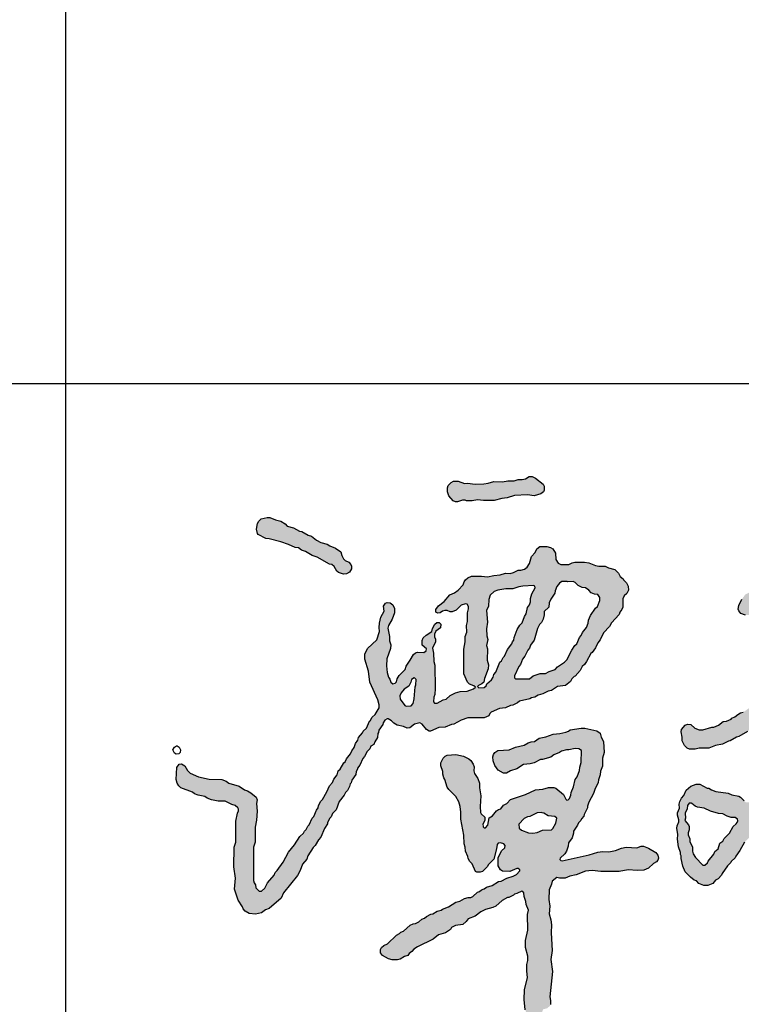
# Model space of a CAD drawing. Extents: x 427948 to 764348, y 274849 to 601549.
# Tile 189 of 212: x 761642 to 762520, y 466094 to 467292. Entities that reach past the tile are written whole.
import ezdxf

# ---------------------------------------------------------------- set-up
doc = ezdxf.new("R2010")
doc.units = 0
doc.header["$LTSCALE"] = 1000
doc.header["$MEASUREMENT"] = 0
doc.layers.get('0').update_dxf_attribs({"linetype": 'CONTINUOUS'})
doc.layers.add('PUB_TITLE', color=4, linetype='CONTINUOUS')

# ---------------------------------------------------------------- blocks, each defined once
blk = doc.blocks.new('谭文军')
at = {"linetype": 'Continuous'}
for points in [[(1125, 2635), (1145, 2632), (1165, 2638), (1173, 2644), (1175, 2649), (1175, 2661), (1172, 2667), (1149, 2685), (1139, 2690), (1130, 2690), (1119, 2683), (1109, 2681), (1097, 2681), (1085, 2677), (1066, 2677), (1049, 2674), (1023, 2675), (1006, 2670), (993, 2668), (967, 2667), (944, 2670), (935, 2669), (916, 2676), (902, 2676), (895, 2672), (886, 2663), (884, 2656), (884, 2644), (888, 2632), (901, 2617), (908, 2614), (914, 2614), (933.8, 2620.6), (941, 2617), (958, 2617), (974, 2620), (992, 2618), (1024, 2618), (1047, 2624), (1063, 2626), (1086, 2633)], [(436, 2475), (445, 2468), (457, 2464), (477, 2452), (492, 2447), (529, 2426), (536, 2425), (543, 2419), (551, 2405), (556, 2401), (571, 2396), (580, 2397), (589, 2402), (595, 2412), (595, 2420), (593, 2425), (587, 2432), (572.8, 2438.5), (566, 2452), (563, 2463), (547, 2474), (530, 2481), (522, 2486), (503, 2491), (490, 2498), (475, 2510), (465, 2513), (446, 2524), (439, 2525), (421, 2536), (402, 2541), (395, 2548), (382, 2556), (366, 2560), (349, 2567), (341, 2567), (323, 2563), (316, 2556), (312, 2549), (309, 2532), (312, 2518), (314, 2515), (337, 2503), (347, 2502), (382, 2493), (406, 2485), (426, 2476)], [(1874.1, 2272), (1889.1, 2262), (1896.5, 2250.3), (1895.1, 2237), (1887.1, 2227), (1880.1, 2225), (1873.1, 2218), (1869.1, 2205), (1867.1, 2186), (1869.1, 2182), (1878.1, 2176), (1887.1, 2176), (1892.1, 2178), (1912.1, 2193), (1918.1, 2200), (1921.1, 2209), (1927.1, 2217), (1939.1, 2227), (1942.1, 2236), (1944.1, 2271), (1937.1, 2294), (1930.1, 2300), (1926.1, 2311), (1915.1, 2321), (1905.1, 2325), (1900.1, 2330), (1890.1, 2336), (1882.1, 2338), (1874.1, 2343), (1863.1, 2346), (1848.1, 2347), (1845.1, 2347), (1833.1, 2345), (1815.1, 2345), (1790.1, 2340), (1780.1, 2335), (1770.1, 2321), (1760.1, 2302), (1758.1, 2291), (1760.1, 2286), (1767.1, 2278), (1781.1, 2273), (1814.1, 2274), (1831.1, 2280), (1841.1, 2281)]]:
    blk.add_hatch(color=256, dxfattribs=at).paths.add_polyline_path(points)
h = blk.add_hatch(color=256, dxfattribs=at)
h.paths.add_polyline_path([(846, 2122), (843, 2133), (842, 2158), (839, 2173), (848, 2193), (848, 2201), (843.3, 2212.1), (849, 2225), (863, 2235), (864, 2246), (859, 2251), (852, 2251), (846, 2246), (839, 2233), (837, 2224), (820, 2213), (811, 2205), (808, 2197), (808, 2183), (824.2, 2168), (813, 2160), (794, 2161), (788, 2159), (782, 2154), (772, 2137), (760, 2119), (757, 2109), (739, 2091), (733, 2081), (728.9, 2068.8), (719, 2066), (713, 2071), (710, 2080), (706, 2086), (702, 2100), (700, 2120), (701, 2141), (712, 2172), (713, 2184), (709, 2196), (709, 2209), (703.3, 2237.4), (717, 2261), (724, 2280), (724, 2293), (719, 2304), (711, 2310), (702, 2311), (697, 2309), (691, 2300), (693, 2285), (683, 2267), (679, 2249), (678, 2236), (679, 2224), (671, 2199), (643, 2172), (635, 2155), (635, 2140), (646, 2104), (650, 2071), (674, 2018), (678, 2003), (678, 1994), (666, 1974), (657, 1966), (651, 1955), (649, 1954), (640, 1933), (630, 1924), (628, 1919), (616, 1905), (614, 1897), (607, 1887), (603, 1875), (596, 1865), (592, 1856), (580, 1841), (576, 1831), (572, 1828), (561, 1809), (555, 1804), (552, 1792), (542, 1779), (538, 1769), (529, 1759), (521, 1741), (508, 1718), (503, 1713), (496, 1700), (495, 1693), (490, 1686), (482, 1667), (477, 1662), (468, 1642), (464, 1638), (459, 1628), (454, 1623), (451, 1617), (440, 1607), (424, 1582), (406, 1560), (389, 1530), (371, 1505), (365, 1499), (362, 1490), (342, 1467), (334, 1451), (320.3, 1438.7), (307, 1452), (306, 1461), (300, 1470), (300, 1575), (305, 1590), (305, 1635), (309, 1656), (311, 1683), (309, 1706), (311, 1717), (308, 1725), (292, 1738), (282, 1744), (273, 1747), (257, 1758), (226, 1767), (218, 1773), (205, 1778), (167, 1779), (135, 1786), (110, 1797), (102, 1805), (94, 1819), (84, 1825), (77, 1824), (70, 1814), (67, 1778), (71, 1767), (76, 1759), (82, 1753), (117, 1740), (123, 1735), (134, 1731), (154, 1727), (161, 1722), (174, 1717), (194, 1713), (215, 1713), (235, 1703), (245, 1700), (257.3, 1689.3), (252, 1677), (247, 1653), (247, 1590), (242, 1575), (241, 1516), (246, 1481), (243, 1448), (254, 1415), (267, 1395), (269, 1389), (275, 1382), (287, 1375), (306, 1373), (324, 1377), (336, 1386), (347, 1390), (383, 1421), (390, 1437), (433, 1489), (441, 1505), (448, 1524), (461, 1539), (464, 1549), (480, 1574), (486, 1580), (496, 1597), (503, 1605), (514, 1631), (523, 1645), (523, 1648), (529, 1661), (534, 1666), (538, 1676), (549, 1687), (558, 1712), (573, 1731), (577, 1739), (583, 1745), (589, 1757), (591, 1765), (594, 1768), (596, 1776), (608, 1793), (609.6, 1807.7), (620, 1821), (629, 1842), (634, 1848), (642, 1863), (650, 1871), (653, 1879), (662, 1884), (665, 1892), (673, 1905), (674, 1917), (676, 1920), (677, 1927), (689, 1944), (690, 1949), (697.5, 1961), (705, 1961), (715, 1955), (722, 1948), (733, 1942), (752, 1938), (763, 1933), (771, 1934), (785, 1945), (801, 1949), (808, 1945), (821, 1929), (829, 1924), (833, 1924), (858, 1935), (877, 1936), (896, 1944), (903, 1945), (925, 1957), (945, 1964), (994, 1964), (1008, 1970), (1012.2, 1979.8), (1040, 1992), (1058, 1994), (1074, 2001), (1081, 2002), (1095, 2009), (1101, 2014), (1132, 2021), (1137, 2024), (1147, 2026), (1157, 2032), (1171, 2036), (1187, 2044), (1197, 2046), (1215, 2058), (1239, 2061), (1254, 2073), (1258, 2081), (1265, 2088), (1268, 2089), (1283, 2106), (1289, 2118), (1296, 2124), (1302, 2133), (1315, 2157), (1319, 2160), (1329, 2174), (1336, 2190), (1343, 2199), (1353, 2220), (1371, 2239), (1377, 2250), (1401, 2275), (1403, 2282), (1409, 2290), (1412, 2297), (1412, 2327.5), (1424, 2338), (1429, 2348), (1428, 2360), (1423, 2370), (1414, 2379), (1413, 2382), (1404, 2389), (1399, 2399), (1387, 2410), (1368, 2415), (1358, 2420), (1334, 2420), (1309, 2430), (1296, 2432), (1267, 2432), (1259, 2430), (1249, 2425), (1219.5, 2425), (1210, 2440), (1209, 2459), (1201, 2472), (1194, 2476), (1183, 2479), (1162, 2479), (1153, 2472), (1148, 2461), (1137, 2449), (1131, 2428), (1121.1, 2412.4), (1105, 2408), (1097, 2408), (1083, 2401), (1073, 2398), (1058, 2399), (1042, 2394), (1023, 2392), (1004, 2388), (986, 2390), (956, 2390), (945, 2385), (938, 2379), (934, 2373), (931, 2364), (916, 2348), (905, 2340), (891, 2334), (874, 2314), (857, 2301), (849, 2290), (849, 2282), (855, 2279), (862, 2280), (871.8, 2287), (883, 2287), (892, 2283), (898, 2283), (910, 2288), (925, 2303), (941.8, 2308.2), (948.2, 2296.9), (944, 2280), (944, 2254), (941, 2242), (942, 2222), (937, 2209), (937, 2193), (933, 2170), (933, 2096), (944, 2071), (950, 2065), (963, 2060), (968, 2056), (962, 2051), (943, 2044), (922, 2043), (908, 2039), (892, 2031), (880, 2020), (871, 2018), (853, 2008), (841.7, 2008), (843, 2026), (846, 2034), (847, 2052)])
h.paths.add_polyline_path([(790, 2079), (789, 2063), (787, 2057), (784, 2021), (781, 2007), (775, 2000), (757.6, 1998.8), (742, 2020), (741, 2030), (745, 2039), (754, 2050), (768, 2059), (774, 2071), (776, 2079), (784.6, 2084.4)], flags=16)
h.paths.add_polyline_path([(987, 2066), (993, 2071), (995, 2082), (1006, 2111), (1007, 2123), (1003, 2137), (1004, 2171), (1001, 2181), (1005, 2200), (1002, 2211), (1001, 2232), (1004, 2252), (1001, 2287), (1007, 2300), (1008, 2320), (1012, 2333), (1024, 2344), (1035, 2348), (1059, 2352), (1081, 2352), (1099, 2358), (1111, 2360), (1146.6, 2362.2), (1148, 2355), (1138, 2337), (1134, 2323), (1134, 2308), (1125, 2296), (1121, 2277), (1116, 2269), (1109, 2250), (1102, 2243), (1094, 2230), (1085, 2206), (1084, 2198), (1080, 2193), (1078, 2187), (1065, 2169), (1055, 2149), (1051, 2145), (1046, 2135), (1041, 2131), (1029, 2101), (1023, 2094), (1019.8, 2081.3), (1002, 2066), (998.4, 2055.3), (978, 2054), (973, 2059)], flags=16)
h.paths.add_polyline_path([(1086, 2090), (1099, 2118), (1104, 2124), (1110, 2140), (1117, 2149), (1126, 2167), (1131, 2173), (1134, 2183), (1145, 2198), (1155, 2233), (1161, 2245), (1167, 2251), (1172, 2261), (1175, 2274), (1175, 2284), (1189, 2297), (1190, 2310), (1195, 2321), (1207, 2339), (1208, 2346), (1213, 2359), (1221, 2369), (1228, 2374), (1244, 2374), (1245, 2373), (1264.8, 2374.2), (1277, 2362), (1289, 2356), (1299, 2355), (1309, 2348), (1316, 2340), (1326, 2336), (1336, 2335), (1342, 2326), (1342, 2317), (1335, 2299), (1329, 2294), (1314, 2272), (1308, 2258), (1307, 2249), (1302, 2236), (1290, 2221), (1286, 2212), (1281, 2206), (1273, 2187), (1267, 2181), (1258, 2167), (1243, 2138), (1236, 2131), (1215, 2117), (1208, 2109), (1190, 2103), (1179, 2097), (1163, 2097), (1142, 2090), (1131, 2081), (1086, 2081)], flags=16)
h = blk.add_hatch(color=256, dxfattribs=at)
h.paths.add_polyline_path([(1886.1, 2030), (1868.1, 2025), (1860.1, 2021), (1842.1, 2017), (1826.1, 2007), (1803.1, 2000), (1799.1, 1996), (1790.1, 1992), (1774.1, 1981), (1766.1, 1979), (1757.1, 1974), (1748.1, 1967), (1739.1, 1963), (1737.1, 1960), (1723.1, 1954), (1713.1, 1953), (1699.1, 1942), (1685.1, 1936), (1679.1, 1936), (1652.1, 1928), (1641.1, 1928), (1628.1, 1933), (1616.1, 1944), (1606.1, 1945), (1599.1, 1942), (1588.1, 1929), (1587.1, 1922), (1590.1, 1906), (1590.1, 1895), (1597.1, 1881), (1605.1, 1873), (1612.1, 1870), (1629.1, 1870), (1641.1, 1873), (1670.1, 1873), (1690.1, 1881), (1711.1, 1885), (1729.1, 1894), (1734.1, 1895), (1753.1, 1906), (1760.1, 1908), (1787.1, 1923), (1791.1, 1927), (1814.1, 1936), (1830.1, 1947), (1838.1, 1950), (1844.1, 1955), (1860.1, 1960), (1875.1, 1968), (1900.1, 1974), (1907.1, 1980), (1918.1, 1985), (1927.1, 1986), (1935.1, 1992), (1947.1, 1998), (1963.1, 1998), (1968.8, 1983.8), (1951.1, 1933), (1944.1, 1926), (1942.1, 1921), (1929.1, 1909), (1925.1, 1903), (1922.1, 1894), (1913.1, 1880), (1902.1, 1857), (1879.1, 1828), (1875.1, 1818), (1861.1, 1803), (1854.1, 1787.4), (1842.1, 1777), (1839.1, 1769), (1832.1, 1762), (1827.1, 1753), (1824.1, 1743), (1795.4, 1710), (1781.1, 1710), (1766.1, 1725), (1760.1, 1728), (1739.1, 1732), (1728.1, 1737), (1691.1, 1742), (1678.1, 1747), (1670.1, 1752), (1665.1, 1752), (1643.1, 1764), (1632.1, 1764), (1616.1, 1758), (1602.1, 1746), (1595.1, 1730), (1588.1, 1722), (1583.1, 1712), (1581.1, 1704), (1582.1, 1692), (1576.1, 1678), (1576.1, 1671), (1581.2, 1653.4), (1575.1, 1639), (1574.1, 1632), (1577.1, 1613), (1576.1, 1599), (1579.1, 1576), (1585.1, 1559), (1585.1, 1553), (1587.1, 1549), (1587.1, 1541), (1592.1, 1518), (1599.1, 1501), (1615.1, 1484), (1626.1, 1475), (1633.1, 1473), (1640.1, 1465), (1655.1, 1459), (1667.1, 1459), (1682.1, 1465), (1690.1, 1475), (1698.1, 1479), (1708.1, 1490), (1710.1, 1496), (1726.1, 1519), (1736.1, 1529), (1737.1, 1532), (1749.1, 1543), (1751.1, 1548), (1764.1, 1565), (1778.1, 1590), (1795.1, 1607), (1802.1, 1617), (1810.1, 1625), (1818.1, 1630), (1829.1, 1631), (1855.1, 1624), (1877.1, 1621), (1899.1, 1615), (1913.1, 1609), (1920.1, 1604), (1943, 1598.9), (1962.1, 1588), (1971.1, 1579), (1992.1, 1569), (2005.1, 1568), (2017.1, 1570), (2030.1, 1566), (2059.1, 1561), (2078.1, 1560), (2094.1, 1557), (2121.1, 1557), (2128.1, 1555), (2169.1, 1560), (2192.1, 1566), (2202.6, 1573), (2218.1, 1573), (2226.1, 1578), (2232.1, 1584), (2249.1, 1589), (2269.1, 1592), (2285.1, 1601), (2294.1, 1603), (2311.1, 1614), (2322.1, 1618), (2347.1, 1639), (2354.1, 1652), (2353.1, 1663), (2343.1, 1672), (2334.1, 1673), (2329.1, 1671), (2320.1, 1663), (2311.1, 1662), (2301.1, 1657), (2279.1, 1642), (2259.1, 1638), (2244.1, 1633), (2234.1, 1633), (2217.1, 1623), (2207.1, 1624), (2170.1, 1620), (2123.1, 1619), (2064.1, 1627), (2041.1, 1638), (2033.1, 1639), (2018.1, 1645), (1999.1, 1647), (1983.1, 1653), (1977.1, 1657), (1950.1, 1664), (1921.1, 1675), (1903.1, 1677), (1874.1, 1685), (1867.1, 1685), (1858.3, 1691.3), (1866.1, 1703), (1869.1, 1711), (1890.1, 1737), (1898.1, 1743), (1903.1, 1755), (1914.1, 1767), (1916.1, 1776), (1922.1, 1782), (1927.1, 1791), (1942.1, 1806), (1969.1, 1852), (1989.1, 1880), (1994.1, 1891), (2008.1, 1906), (2014.1, 1920), (2015.1, 1926), (2022.1, 1937), (2029.1, 1958), (2038.1, 1973), (2040.1, 1982), (2041.1, 2006), (2048.1, 2031), (2045.1, 2044), (2039.1, 2051), (2032.1, 2055), (2000.1, 2058), (1987.1, 2058), (1970.1, 2055), (1963.1, 2052), (1941.1, 2047), (1931.1, 2047), (1908.1, 2042)])
h.paths.add_polyline_path([(1749.1, 1664), (1758.5, 1657.3), (1754.3, 1646.9), (1743.1, 1637), (1732.1, 1617), (1716.1, 1601), (1712.1, 1593), (1703.1, 1587), (1698.1, 1570), (1688.1, 1562), (1685.1, 1554), (1668.1, 1533), (1666.1, 1528), (1654.9, 1518.1), (1630.1, 1544), (1621.1, 1558.1), (1621.1, 1575), (1613.1, 1592), (1613.1, 1600), (1607, 1614.7), (1611.1, 1627), (1611.1, 1637), (1609.1, 1642), (1598.1, 1655), (1600.1, 1662), (1599.1, 1677), (1605.1, 1690), (1606.1, 1700), (1614.1, 1711.1), (1619.1, 1706), (1629.1, 1698), (1636.1, 1695), (1656.1, 1692), (1675.1, 1683), (1699.1, 1676), (1712.1, 1675), (1725.1, 1668), (1737.1, 1664)], flags=16)
h = blk.add_hatch(color=256, dxfattribs=at)
h.paths.add_polyline_path([(1133, 1825), (1145, 1828), (1164, 1838), (1170, 1838), (1195, 1846), (1204, 1853), (1221, 1860), (1227, 1864), (1242, 1868), (1249, 1868), (1268, 1872), (1279, 1871), (1287, 1866), (1286, 1829), (1282, 1815), (1281, 1805), (1274, 1786), (1268, 1778), (1263, 1756), (1256, 1739), (1255, 1731), (1249.7, 1717.7), (1241.7, 1715.7), (1233, 1733), (1210, 1752), (1204, 1754), (1188, 1754), (1171, 1749), (1149, 1747), (1119, 1733), (1074, 1718), (1062, 1706), (1052, 1701), (1044, 1690), (1037, 1688), (1031, 1684), (1019, 1669), (1009, 1663), (1005, 1641), (996.1, 1630.9), (987.5, 1639.5), (996, 1655), (996, 1665), (983.1, 1676.7), (982, 1697), (984, 1729), (980, 1753), (980, 1767), (975, 1781), (962.6, 1799.6), (964, 1816), (961, 1824), (954, 1835), (948, 1841), (932, 1849), (909, 1854), (883, 1852), (877, 1849), (871, 1843), (864, 1828), (864, 1819), (870, 1802), (870, 1794), (873, 1783), (876, 1778), (883, 1755), (888, 1748), (909, 1727), (918, 1711), (922, 1697), (924, 1680), (924, 1659), (933, 1611), (934, 1585), (937, 1575), (938, 1563), (945, 1547), (946, 1541), (951, 1532), (958, 1525), (968, 1502), (972, 1500), (982, 1500), (989, 1502), (1003, 1516), (1007, 1523), (1023, 1539), (1031, 1570), (1033.6, 1586.7), (1043, 1588), (1057.5, 1583.6), (1056, 1573), (1046, 1564), (1036, 1543), (1036, 1519), (1043, 1507), (1049, 1503), (1072, 1502), (1095.6, 1512.1), (1103.5, 1505.8), (1092, 1492), (1082, 1487), (1062, 1481), (1045, 1472), (1037, 1471), (1018, 1459), (1001, 1454), (994, 1449), (986, 1446), (980, 1441), (974, 1439), (956.8, 1423), (946, 1423), (935, 1420), (921, 1412), (909, 1409), (887, 1395), (869, 1388), (865, 1385), (853, 1382), (840, 1374), (834, 1373), (821, 1366), (815, 1361), (807, 1358), (798, 1350), (788, 1345), (781, 1344), (772, 1340), (752, 1322), (744, 1319), (740, 1315), (730, 1310), (703, 1284), (692, 1279), (685, 1273), (682, 1267), (682, 1257), (688, 1249), (706, 1239), (717, 1236), (734, 1236), (742, 1238), (755, 1246), (765, 1249), (769, 1255), (777, 1261), (783, 1268), (794, 1275), (841, 1298), (857, 1311), (878, 1317), (893, 1327), (896, 1333), (908, 1339), (930, 1342), (940, 1351), (946, 1359), (967, 1367), (984, 1380), (998, 1387), (1020, 1393), (1029, 1397), (1048, 1414), (1065, 1423), (1069, 1423), (1083, 1430), (1086, 1433), (1093, 1435), (1109.7, 1442.8), (1114, 1437), (1115, 1426), (1120, 1411), (1121, 1402), (1128, 1385), (1125, 1372), (1126, 1325), (1119, 1294), (1119, 1273), (1126, 1247), (1126, 1234), (1123, 1222), (1123, 1202), (1125, 1183), (1116, 1145), (1115, 1116), (1118, 1085), (1124, 1070), (1138, 1058), (1149, 1056), (1156, 1058), (1160, 1061), (1167, 1073), (1171.6, 1086.9), (1184, 1090), (1192, 1097), (1194, 1101), (1194, 1113), (1192, 1124), (1200, 1201), (1195, 1237), (1199, 1264), (1196, 1317), (1197, 1341), (1195, 1356), (1190, 1374), (1192, 1397), (1189, 1417), (1190, 1446), (1197, 1463), (1199, 1472), (1213, 1483), (1221, 1481), (1238, 1481), (1252, 1487), (1271, 1491), (1299, 1503), (1319, 1505), (1345, 1502), (1401, 1502), (1428, 1507), (1455, 1505), (1475, 1506), (1489, 1512), (1504, 1526), (1513, 1531), (1517, 1536), (1519, 1542), (1517, 1551), (1511, 1559), (1489, 1572), (1474, 1578), (1467, 1578), (1454, 1573), (1422, 1575), (1408, 1572), (1389, 1565), (1369, 1561), (1350, 1562), (1336, 1560), (1310, 1552), (1226.5, 1533.5), (1220.4, 1539.6), (1237, 1555), (1242, 1563), (1247, 1578), (1248, 1588), (1259, 1603), (1263, 1617), (1263, 1623), (1275, 1641), (1278, 1648), (1285, 1655), (1287, 1660), (1294, 1668), (1295, 1673), (1305, 1693), (1305, 1698), (1309, 1710), (1323, 1736), (1327, 1748), (1337, 1769), (1338, 1777), (1343, 1792), (1344, 1803), (1350, 1818), (1350, 1843), (1355, 1860), (1353, 1893), (1346, 1906), (1343, 1918), (1333, 1925), (1297, 1933), (1286, 1933), (1253, 1928), (1248, 1924), (1240, 1921), (1222, 1917), (1202, 1915), (1180, 1907), (1160, 1903), (1146, 1893), (1136, 1892), (1127, 1889), (1115, 1882), (1089, 1876), (1070, 1868), (1035, 1866), (1026, 1860), (1022, 1854), (1020, 1847), (1021, 1834), (1026, 1820), (1036, 1806), (1052, 1797), (1061, 1797), (1074, 1804), (1093, 1810), (1113, 1823)])
h.paths.add_polyline_path([(1154, 1678), (1170.5, 1679.2), (1187, 1669), (1207, 1667), (1213, 1662), (1210, 1647), (1198.8, 1627.1), (1170, 1626), (1154, 1619), (1141, 1617), (1128, 1618), (1107, 1626), (1100, 1632), (1099, 1644), (1115, 1661), (1125, 1666), (1132, 1667)], flags=16)
for points in [[(1130, 2690), (1139, 2690), (1149, 2685), (1172, 2667), (1175, 2661), (1175, 2649), (1173, 2644), (1165, 2638), (1145, 2632), (1125, 2635), (1086, 2633), (1063, 2626), (1047, 2624), (1024, 2618), (992, 2618), (974, 2620), (958, 2617), (941, 2617), (937, 2619), (929, 2619), (914, 2614), (908, 2614), (901, 2617), (888, 2632), (884, 2644), (884, 2656), (886, 2663), (895, 2672), (902, 2676), (916, 2676), (935, 2669), (944, 2670), (967, 2667), (993, 2668), (1006, 2670), (1023, 2675), (1049, 2674), (1066, 2677), (1085, 2677), (1097, 2681), (1109, 2681), (1119, 2683), (1130, 2690)], [(341, 2567), (349, 2567), (366, 2560), (382, 2556), (395, 2548), (402, 2541), (421, 2536), (439, 2525), (446, 2524), (465, 2513), (475, 2510), (490, 2498), (503, 2491), (522, 2486), (530, 2481), (547, 2474), (563, 2463), (566, 2452), (571, 2442), (576, 2437), (587, 2432), (593, 2425), (595, 2420), (595, 2412), (589, 2402), (580, 2397), (571, 2396), (556, 2401), (551, 2405), (543, 2419), (536, 2425), (529, 2426), (492, 2447), (477, 2452), (457, 2464), (445, 2468), (436, 2475), (426, 2476), (406, 2485), (382, 2493), (347, 2502), (337, 2503), (314, 2515), (312, 2518), (309, 2532), (312, 2549), (316, 2556), (323, 2563), (341, 2567)], [(1162, 2479), (1183, 2479), (1194, 2476), (1201, 2472), (1209, 2459), (1210, 2440), (1217, 2429), (1225, 2425), (1249, 2425), (1259, 2430), (1267, 2432), (1296, 2432), (1309, 2430), (1329, 2422), (1339, 2420), (1358, 2420), (1368, 2415), (1387, 2410), (1399, 2399), (1404, 2389), (1413, 2382), (1414, 2379), (1423, 2370), (1428, 2360), (1429, 2348), (1424, 2338), (1416, 2331), (1412, 2322), (1412, 2297), (1409, 2290), (1403, 2282), (1401, 2275), (1377, 2250), (1371, 2239), (1353, 2220), (1343, 2199), (1336, 2190), (1329, 2174), (1319, 2160), (1315, 2157), (1302, 2133), (1296, 2124), (1289, 2118), (1283, 2106), (1268, 2089), (1265, 2088), (1258, 2081), (1254, 2073), (1239, 2061), (1215, 2058), (1197, 2046), (1187, 2044), (1171, 2036), (1157, 2032), (1147, 2026), (1137, 2024), (1132, 2021), (1101, 2014), (1095, 2009), (1081, 2002), (1074, 2001), (1058, 1994), (1040, 1992), (1015, 1981), (1011, 1977), (1008, 1970), (994, 1964), (945, 1964), (925, 1957), (903, 1945), (896, 1944), (877, 1936), (858, 1935), (833, 1924), (829, 1924), (821, 1929), (808, 1945), (801, 1949), (785, 1945), (771, 1934), (763, 1933), (752, 1938), (733, 1942), (722, 1948), (715, 1955), (705, 1961), (702, 1961), (695, 1957), (690, 1949), (689, 1944), (677, 1927), (676, 1920), (674, 1917), (673, 1905), (665, 1892), (662, 1884), (653, 1879), (650, 1871), (642, 1863), (634, 1848), (629, 1842), (620, 1821), (613, 1812), (613, 1809), (609, 1802), (608, 1793), (596, 1776), (594, 1768), (591, 1765), (589, 1757), (583, 1745), (577, 1739), (573, 1731), (558, 1712), (549, 1687), (538, 1676), (534, 1666), (529, 1661), (523, 1648), (523, 1645), (514, 1631), (503, 1605), (496, 1597), (486, 1580), (480, 1574), (464, 1549), (461, 1539), (448, 1524), (441, 1505), (433, 1489), (390, 1437), (383, 1421), (347, 1390), (336, 1386), (324, 1377), (306, 1373), (287, 1375), (275, 1382), (269, 1389), (267, 1395), (254, 1415), (243, 1448), (246, 1481), (241, 1516), (242, 1575), (247, 1590), (247, 1653), (252, 1677), (255, 1684), (255, 1689), (253, 1693), (245, 1700), (235, 1703), (215, 1713), (194, 1713), (174, 1717), (161, 1722), (154, 1727), (134, 1731), (123, 1735), (117, 1740), (82, 1753), (76, 1759), (71, 1767), (67, 1778), (70, 1814), (77, 1824), (84, 1825), (94, 1819), (102, 1805), (110, 1797), (135, 1786), (167, 1779), (205, 1778), (218, 1773), (226, 1767), (257, 1758), (273, 1747), (282, 1744), (292, 1738), (308, 1725), (311, 1717), (309, 1706), (311, 1683), (309, 1656), (305, 1635), (305, 1590), (300, 1575), (300, 1474), (302, 1467), (306, 1461), (307, 1452), (317, 1442), (324, 1442), (334, 1451), (342, 1467), (362, 1490), (365, 1499), (371, 1505), (389, 1530), (406, 1560), (424, 1582), (440, 1607), (451, 1617), (454, 1623), (459, 1628), (464, 1638), (468, 1642), (477, 1662), (482, 1667), (490, 1686), (495, 1693), (496, 1700), (503, 1713), (508, 1718), (521, 1741), (529, 1759), (538, 1769), (542, 1779), (552, 1792), (555, 1804), (561, 1809), (572, 1828), (576, 1831), (580, 1841), (592, 1856), (596, 1865), (603, 1875), (607, 1887), (614, 1897), (616, 1905), (628, 1919), (630, 1924), (640, 1933), (649, 1954), (651, 1955), (657, 1966), (666, 1974), (678, 1994), (678, 2003), (674, 2018), (650, 2071), (646, 2104), (635, 2140), (635, 2155), (643, 2172), (671, 2199), (679, 2224), (678, 2236), (679, 2249), (683, 2267), (693, 2285), (691, 2300), (697, 2309), (702, 2311), (711, 2310), (719, 2304), (724, 2293), (724, 2280), (717, 2261), (706, 2242), (704, 2234), (709, 2209), (709, 2196), (713, 2184), (712, 2172), (701, 2141), (700, 2120), (702, 2100), (706, 2086), (710, 2080), (713, 2071), (719, 2066), (726, 2068), (730, 2072), (733, 2081), (739, 2091), (757, 2109), (760, 2119), (772, 2137), (782, 2154), (788, 2159), (794, 2161), (813, 2160), (820, 2165), (821, 2171), (808, 2183), (808, 2197), (811, 2205), (820, 2213), (837, 2224), (839, 2233), (846, 2246), (852, 2251), (859, 2251), (864, 2246), (863, 2235), (849, 2225), (845, 2216), (845, 2208), (848, 2201), (848, 2193), (839, 2173), (842, 2158), (843, 2133), (846, 2122), (847, 2052), (846, 2034), (843, 2026), (842, 2012), (845, 2008), (853, 2008), (871, 2018), (880, 2020), (892, 2031), (908, 2039), (922, 2043), (943, 2044), (962, 2051), (968, 2056), (963, 2060), (950, 2065), (944, 2071), (933, 2096), (933, 2170), (937, 2193), (937, 2209), (942, 2222), (941, 2242), (944, 2254), (944, 2280), (947, 2292), (947, 2299), (943, 2306), (938, 2307), (925, 2303), (910, 2288), (898, 2283), (892, 2283), (883, 2287), (876, 2287), (869, 2285), (862, 2280), (855, 2279), (849, 2282), (849, 2290), (857, 2301), (874, 2314), (891, 2334), (905, 2340), (916, 2348), (931, 2364), (934, 2373), (938, 2379), (945, 2385), (956, 2390), (986, 2390), (1004, 2388), (1023, 2392), (1042, 2394), (1058, 2399), (1073, 2398), (1083, 2401), (1097, 2408), (1105, 2408), (1116, 2411), (1124, 2417), (1131, 2428), (1137, 2449), (1148, 2461), (1153, 2472), (1162, 2479)], [(1245, 2373), (1244, 2374), (1228, 2374), (1221, 2369), (1213, 2359), (1208, 2346), (1207, 2339), (1195, 2321), (1190, 2310), (1189, 2297), (1175, 2284), (1175, 2274), (1172, 2261), (1167, 2251), (1161, 2245), (1155, 2233), (1145, 2198), (1134, 2183), (1131, 2173), (1126, 2167), (1117, 2149), (1110, 2140), (1104, 2124), (1099, 2118), (1086, 2090), (1086, 2084), (1089, 2081), (1131, 2081), (1142, 2090), (1163, 2097), (1179, 2097), (1190, 2103), (1208, 2109), (1215, 2117), (1236, 2131), (1243, 2138), (1258, 2167), (1267, 2181), (1273, 2187), (1281, 2206), (1286, 2212), (1290, 2221), (1302, 2236), (1307, 2249), (1308, 2258), (1314, 2272), (1329, 2294), (1335, 2299), (1342, 2317), (1342, 2326), (1336, 2335), (1326, 2336), (1316, 2340), (1309, 2348), (1299, 2355), (1289, 2356), (1277, 2362), (1268, 2371), (1262, 2374), (1245, 2373)], [(1145, 2361), (1144, 2362), (1111, 2360), (1099, 2358), (1081, 2352), (1059, 2352), (1035, 2348), (1024, 2344), (1012, 2333), (1008, 2320), (1007, 2300), (1001, 2287), (1004, 2252), (1001, 2232), (1002, 2211), (1005, 2200), (1001, 2181), (1004, 2171), (1003, 2137), (1007, 2123), (1006, 2111), (995, 2082), (993, 2071), (987, 2066), (977, 2061), (974, 2058), (978, 2054), (994, 2055), (1000, 2060), (1002, 2066), (1016, 2078), (1021, 2086), (1023, 2094), (1029, 2101), (1041, 2131), (1046, 2135), (1051, 2145), (1055, 2149), (1065, 2169), (1078, 2187), (1080, 2193), (1084, 2198), (1085, 2206), (1094, 2230), (1102, 2243), (1109, 2250), (1116, 2269), (1121, 2277), (1125, 2296), (1131, 2304), (1134, 2313), (1134, 2323), (1138, 2337), (1148, 2355), (1147, 2360), (1145, 2361)], [(1781.1, 2273), (1767.1, 2278), (1760.1, 2286), (1758.1, 2291), (1760.1, 2302), (1770.1, 2321)], [(786, 2083), (784, 2084), (776, 2079), (774, 2071), (768, 2059), (754, 2050), (745, 2039), (741, 2030), (742, 2020), (756, 2001), (760, 1999), (775, 2000), (781, 2007), (784, 2021), (787, 2057), (789, 2063), (790, 2079), (786, 2083)], [(1778.1, 1590), (1764.1, 1565), (1751.1, 1548), (1749.1, 1543), (1737.1, 1532), (1736.1, 1529), (1726.1, 1519), (1710.1, 1496), (1708.1, 1490), (1698.1, 1479), (1690.1, 1475), (1682.1, 1465), (1667.1, 1459), (1655.1, 1459), (1640.1, 1465), (1633.1, 1473), (1626.1, 1475), (1615.1, 1484), (1599.1, 1501), (1592.1, 1518), (1587.1, 1541), (1587.1, 1549), (1585.1, 1553), (1585.1, 1559), (1579.1, 1576), (1576.1, 1599), (1577.1, 1613), (1574.1, 1632), (1575.1, 1639), (1580.1, 1651), (1580.1, 1657), (1576.1, 1671), (1576.1, 1678), (1582.1, 1692), (1581.1, 1704), (1583.1, 1712), (1588.1, 1722), (1595.1, 1730), (1602.1, 1746), (1616.1, 1758), (1632.1, 1764), (1643.1, 1764), (1665.1, 1752), (1670.1, 1752), (1678.1, 1747), (1691.1, 1742), (1728.1, 1737), (1739.1, 1732), (1760.1, 1728), (1766.1, 1725), (1777.1, 1714)], [(1787.1, 1923), (1760.1, 1908), (1753.1, 1906), (1734.1, 1895), (1729.1, 1894), (1711.1, 1885), (1690.1, 1881), (1670.1, 1873), (1641.1, 1873), (1629.1, 1870), (1612.1, 1870), (1605.1, 1873), (1597.1, 1881), (1590.1, 1895), (1590.1, 1906), (1587.1, 1922), (1588.1, 1929), (1599.1, 1942), (1606.1, 1945), (1616.1, 1944), (1628.1, 1933), (1641.1, 1928), (1652.1, 1928), (1679.1, 1936), (1685.1, 1936), (1699.1, 1942), (1713.1, 1953), (1723.1, 1954), (1737.1, 1960), (1739.1, 1963), (1748.1, 1967), (1757.1, 1974), (1766.1, 1979), (1774.1, 1981)], [(1286, 1933), (1297, 1933), (1333, 1925), (1343, 1918), (1346, 1906), (1353, 1893), (1355, 1860), (1350, 1843), (1350, 1818), (1344, 1803), (1343, 1792), (1338, 1777), (1337, 1769), (1327, 1748), (1323, 1736), (1309, 1710), (1305, 1698), (1305, 1693), (1295, 1673), (1294, 1668), (1287, 1660), (1285, 1655), (1278, 1648), (1275, 1641), (1263, 1623), (1263, 1617), (1259, 1603), (1248, 1588), (1247, 1578), (1242, 1563), (1237, 1555), (1223, 1542), (1222, 1538), (1225, 1535), (1229, 1534), (1310, 1552), (1336, 1560), (1350, 1562), (1369, 1561), (1389, 1565), (1408, 1572), (1422, 1575), (1454, 1573), (1467, 1578), (1474, 1578), (1489, 1572), (1511, 1559), (1517, 1551), (1519, 1542), (1517, 1536), (1513, 1531), (1504, 1526), (1489, 1512), (1475, 1506), (1455, 1505), (1428, 1507), (1401, 1502), (1345, 1502), (1319, 1505), (1299, 1503), (1271, 1491), (1252, 1487), (1238, 1481), (1221, 1481), (1213, 1483), (1199, 1472), (1197, 1463), (1190, 1446), (1189, 1417), (1192, 1397), (1190, 1374), (1195, 1356), (1197, 1341), (1196, 1317), (1199, 1264), (1195, 1237), (1200, 1201), (1192, 1124), (1194, 1113), (1194, 1101)], [(1118, 1085), (1115, 1116), (1116, 1145), (1125, 1183), (1123, 1202), (1123, 1222), (1126, 1234), (1126, 1247), (1119, 1273), (1119, 1294), (1126, 1325), (1125, 1372), (1128, 1385), (1121, 1402), (1120, 1411), (1115, 1426), (1114, 1437), (1111, 1441), (1108, 1442), (1093, 1435), (1086, 1433), (1083, 1430), (1069, 1423), (1065, 1423), (1048, 1414), (1029, 1397), (1020, 1393), (998, 1387), (984, 1380), (967, 1367), (946, 1359), (940, 1351), (930, 1342), (908, 1339), (896, 1333), (893, 1327), (878, 1317), (857, 1311), (841, 1298), (794, 1275), (783, 1268), (777, 1261), (769, 1255), (765, 1249), (755, 1246), (742, 1238), (734, 1236), (717, 1236), (706, 1239), (688, 1249), (682, 1257), (682, 1267), (685, 1273), (692, 1279), (703, 1284), (730, 1310), (740, 1315), (744, 1319), (752, 1322), (772, 1340), (781, 1344), (788, 1345), (798, 1350), (807, 1358), (815, 1361), (821, 1366), (834, 1373), (840, 1374), (853, 1382), (865, 1385), (869, 1388), (887, 1395), (909, 1409), (921, 1412), (935, 1420), (946, 1423), (954, 1423), (960, 1426), (974, 1439), (980, 1441), (986, 1446), (994, 1449), (1001, 1454), (1018, 1459), (1037, 1471), (1045, 1472), (1062, 1481), (1082, 1487), (1092, 1492), (1102, 1504), (1102, 1507), (1097, 1511), (1093, 1511), (1072, 1502), (1049, 1503), (1043, 1507), (1036, 1519), (1036, 1543), (1046, 1564), (1056, 1573), (1057, 1580), (1053, 1585), (1043, 1588), (1036, 1587), (1033, 1583), (1031, 1570), (1023, 1539), (1007, 1523), (1003, 1516), (989, 1502), (982, 1500), (972, 1500), (968, 1502), (958, 1525), (951, 1532), (946, 1541), (945, 1547), (938, 1563), (937, 1575), (934, 1585), (933, 1611), (924, 1659), (924, 1680), (922, 1697), (918, 1711), (909, 1727), (888, 1748), (883, 1755), (876, 1778), (873, 1783), (870, 1794), (870, 1802), (864, 1819), (864, 1828), (871, 1843), (877, 1849), (883, 1852), (909, 1854), (932, 1849), (948, 1841), (954, 1835), (961, 1824), (964, 1816), (963, 1804), (965, 1796), (975, 1781), (980, 1767), (980, 1753), (984, 1729), (982, 1697), (983, 1679), (985, 1675), (996, 1665), (996, 1655), (990, 1644), (991, 1636), (994, 1633), (998, 1633), (1005, 1641), (1009, 1663), (1019, 1669), (1031, 1684), (1037, 1688), (1044, 1690), (1052, 1701), (1062, 1706), (1074, 1718), (1119, 1733), (1149, 1747), (1171, 1749), (1188, 1754), (1204, 1754), (1210, 1752), (1233, 1733), (1240, 1719), (1243, 1716), (1247, 1717), (1251, 1721), (1255, 1731), (1256, 1739), (1263, 1756), (1268, 1778), (1274, 1786), (1281, 1805), (1282, 1815), (1286, 1829), (1287, 1866), (1279, 1871), (1268, 1872), (1249, 1868), (1242, 1868), (1227, 1864), (1221, 1860), (1204, 1853), (1195, 1846), (1170, 1838), (1164, 1838), (1145, 1828), (1133, 1825), (1113, 1823), (1093, 1810), (1074, 1804), (1061, 1797), (1052, 1797), (1036, 1806), (1026, 1820), (1021, 1834), (1020, 1847), (1022, 1854), (1026, 1860), (1035, 1866), (1070, 1868), (1089, 1876), (1115, 1882), (1127, 1889), (1136, 1892), (1146, 1893), (1160, 1903), (1180, 1907), (1202, 1915), (1222, 1917), (1240, 1921), (1248, 1924), (1253, 1928), (1286, 1933)], [(69, 1880), (71, 1880), (77, 1876), (81, 1868), (80, 1860), (76, 1856), (68, 1855), (62, 1858), (57, 1868), (62, 1876), (69, 1880)], [(1619.1, 1706), (1618.1, 1707), (1611.1, 1707), (1606.1, 1700), (1605.1, 1690), (1599.1, 1677), (1600.1, 1662), (1598.1, 1655), (1609.1, 1642), (1611.1, 1637), (1611.1, 1627), (1608.1, 1618), (1608.1, 1612), (1613.1, 1600), (1613.1, 1592), (1621.1, 1575), (1621.1, 1563), (1623.1, 1555), (1630.1, 1544), (1652.1, 1521), (1658.1, 1521), (1666.1, 1528), (1668.1, 1533), (1685.1, 1554), (1688.1, 1562), (1698.1, 1570), (1703.1, 1587), (1712.1, 1593), (1716.1, 1601), (1732.1, 1617), (1743.1, 1637), (1752.1, 1645), (1755.1, 1649), (1757.1, 1654), (1756.1, 1659), (1749.1, 1664), (1737.1, 1664), (1725.1, 1668), (1712.1, 1675), (1699.1, 1676), (1675.1, 1683), (1656.1, 1692), (1636.1, 1695), (1629.1, 1698), (1619.1, 1706)], [(1169, 1678), (1168, 1679), (1154, 1678), (1132, 1667), (1125, 1666), (1115, 1661), (1099, 1644), (1100, 1632), (1107, 1626), (1128, 1618), (1141, 1617), (1154, 1619), (1170, 1626), (1197, 1627), (1201, 1631), (1210, 1647), (1213, 1662), (1207, 1667), (1187, 1669), (1174, 1677), (1169, 1678)]]:
    blk.add_lwpolyline(points, dxfattribs=at)
blk = doc.blocks.new('24')
at = {"layer": 'PUB_TITLE'}
for p, q in [((-1112538.9, 154918.9), (-1112538.9, 159718.9)), ((-1116488.9, 158118.9), (-1110888.9, 158118.9))]:
    blk.add_line(p, q, dxfattribs=at)
at = {"linetype": 'Continuous', "xscale": 0.4043519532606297, "yscale": 0.4043519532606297, "zscale": 0.4043519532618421}
blk.add_blockref('谭文军', (-1112431.8, 156918), dxfattribs=at)

msp = doc.modelspace()

# ---------------------------------------------------------------- block references
msp.add_blockref('24', (1874236.9, 308730.5))

doc.saveas('drawing.dxf')
